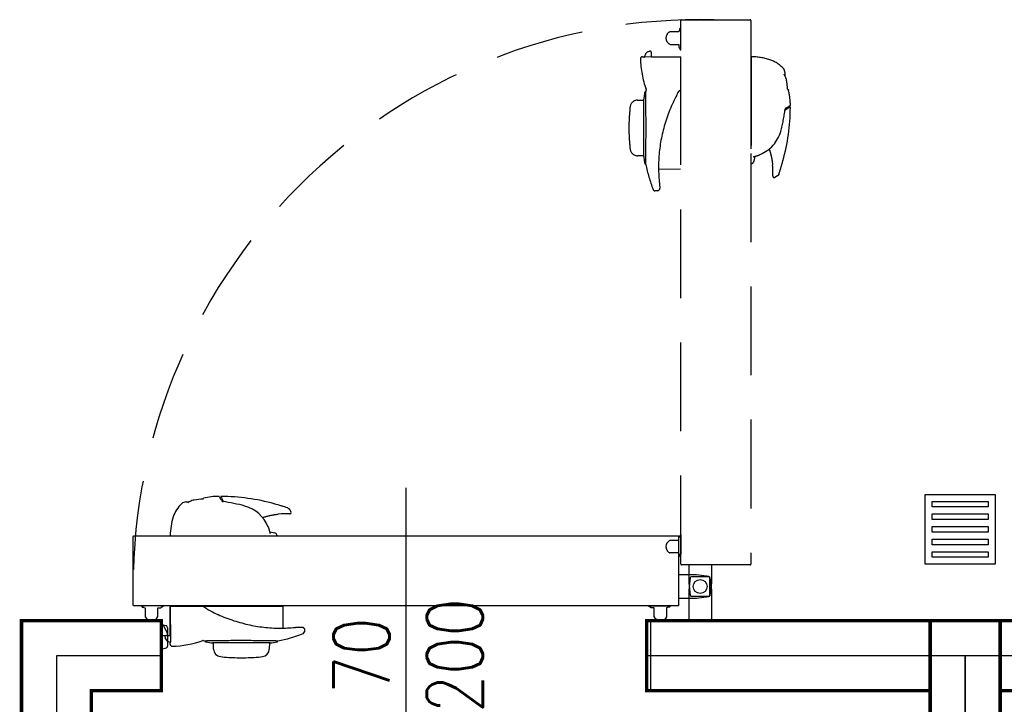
# Model space of a CAD drawing. Header units: centimetres. Extents: x 4120 to 19220, y -7417 to 180.
# Tile 95 of 223: x 11458 to 11599, y -4479 to -4381. Entities that reach past the tile are written whole.
import ezdxf

# ---------------------------------------------------------------- set-up
doc = ezdxf.new("R2010")
doc.units = ezdxf.units.CM
doc.linetypes.add('DASHED', pattern=[19.05, 12.7, -6.35])
doc.layers.add('A_Wyposażenie', color=8, linetype='Continuous')
doc.layers.add('URZĄDZENIA SANITARNE', color=6, linetype='Continuous')
doc.styles.add('Incold_std', font='romans.shx', dxfattribs={"width": 0.8})
doc.linetypes.add('BATTING', pattern='A,0.0001,-0.1,[134,ltypeshp.shx,S=0.1,R=0,X=-0.1,Y=0],-0.2,[134,ltypeshp.shx,S=0.1,R=180,X=0.1,Y=0],-0.1', length=0.4001)

# ---------------------------------------------------------------- blocks, each defined once
blk = doc.blocks.new('Rectangular Floor Drain 13')
at = {"layer": 'URZĄDZENIA SANITARNE', "color": 8}
for points in [[(-5, 5), (5, 5), (5, -5), (-5, -5)], [(-4, 4), (4, 4), (4, 3.2), (-4, 3.2)], [(-4, 2.2), (4, 2.2), (4, 1.4), (-4, 1.4)], [(-4, 0.4), (4, 0.4), (4, -0.4), (-4, -0.4)], [(-4, -1.4), (4, -1.4), (4, -2.2), (-4, -2.2)], [(-4, -3.2), (4, -3.2), (4, -4), (-4, -4)]]:
    blk.add_lwpolyline(points, close=True, dxfattribs=at)
blk = doc.blocks.new('wyposażenie blok')
at = {"layer": 'A_Wyposażenie', "color": 8, "linetype": 'DASHED'}
for p, q in [((230.79, -435.18), (230.79, -435.9)), ((229.55, -435.85), (229.75, -435.85)), ((229.75, -435.85), (229.75, -435.9)), ((229.75, -435.9), (229.77, -435.9)), ((229.75, -435.9), (229.75, -435.9)), ((229.77, -435.9), (229.8, -435.9)), ((229.8, -435.9), (229.83, -435.9)), ((229.83, -435.9), (229.84, -435.9)), ((235, -435.87), (229.84, -435.9)), ((230.85, -435.86), (230.85, -435.9)), ((230.85, -435.86), (235, -435.86)), ((235, -435.86), (235, -451.95)), ((245.05, -436.36), (245.07, -436.36)), ((245.05, -436.36), (245.05, -450.79)), ((245.07, -435.86), (245.07, -451.16)), ((249.9, -438.13), (249.9, -438.56)), ((229.98, -440.87), (230, -440.87)), ((230, -440.83), (230, -440.83)), ((230, -440.86), (230, -440.83)), ((230, -440.9), (230, -440.86)), ((234.66, -440.99), (234.75, -440.84)), ((234.75, -440.84), (234.82, -440.72)), ((234.82, -440.72), (234.89, -440.6)), ((228.84, -442.07), (229.72, -442.05)), ((229.72, -450.15), (229.72, -441.95)), ((230, -440.96), (230, -440.9)), ((230, -441.03), (230, -440.96)), ((230.01, -441.12), (230, -441.03)), ((230.01, -441.22), (230.01, -441.12)), ((230.01, -441.34), (230.01, -441.22)), ((230.01, -441.47), (230.01, -441.34)), ((230.01, -441.62), (230.01, -441.47)), ((230.02, -441.79), (230.01, -441.62)), ((230.02, -441.96), (230.02, -441.79)), ((230.02, -442.15), (230.02, -441.96)), ((230.03, -442.35), (230.02, -442.15)), ((234.03, -442.16), (233.91, -442.43)), ((234.17, -441.89), (234.03, -442.16)), ((234.31, -441.62), (234.17, -441.89)), ((234.4, -441.43), (234.31, -441.62)), ((234.42, -441.4), (234.4, -441.43)), ((234.46, -441.34), (234.42, -441.4)), ((234.47, -441.32), (234.46, -441.34)), ((234.57, -441.14), (234.47, -441.32)), ((234.57, -441.14), (234.66, -440.99)), ((230.03, -442.55), (230.03, -442.35)), ((230.03, -442.76), (230.03, -442.55)), ((230.03, -442.98), (230.03, -442.76)), ((230.04, -443.21), (230.03, -442.98)), ((230.04, -443.46), (230.04, -443.21)), ((230.04, -443.72), (230.04, -443.46)), ((233.43, -443.54), (233.32, -443.82)), ((233.54, -443.26), (233.43, -443.54)), ((233.66, -442.98), (233.54, -443.26)), ((233.78, -442.71), (233.66, -442.98)), ((233.91, -442.43), (233.78, -442.71)), ((250.47, -443.18), (249.93, -443.49)), ((250.62, -443.09), (250.47, -443.18)), ((230.04, -443.99), (230.04, -443.72)), ((230.04, -444.26), (230.04, -443.99)), ((230.05, -444.54), (230.04, -444.26)), ((230.05, -444.82), (230.05, -444.54)), ((230.05, -445.11), (230.05, -444.82)), ((230.05, -445.4), (230.05, -445.11)), ((232.91, -444.95), (232.82, -445.23)), ((233.01, -444.66), (232.91, -444.95)), ((233.11, -444.38), (233.01, -444.66)), ((233.21, -444.1), (233.11, -444.38)), ((233.32, -443.82), (233.21, -444.1)), ((227.61, -445.4), (227.61, -446.7)), ((230.05, -445.69), (230.05, -445.4)), ((230.05, -445.98), (230.05, -445.69)), ((230.05, -446.28), (230.05, -445.98)), ((230.05, -446.57), (230.05, -446.28)), ((232.5, -446.37), (232.43, -446.66)), ((232.58, -446.09), (232.5, -446.37)), ((232.65, -445.8), (232.58, -446.09)), ((232.74, -445.51), (232.65, -445.8)), ((232.82, -445.23), (232.74, -445.51)), ((230.04, -447.72), (230.05, -447.44)), ((230.04, -447.99), (230.04, -447.72)), ((230.05, -446.86), (230.05, -446.57)), ((230.05, -447.15), (230.05, -446.86)), ((230.05, -447.44), (230.05, -447.15)), ((232.19, -447.8), (232.14, -448.09)), ((232.24, -447.52), (232.19, -447.8)), ((232.3, -447.23), (232.24, -447.52)), ((232.36, -446.95), (232.3, -447.23)), ((232.43, -446.66), (232.36, -446.95)), ((230.03, -449.02), (230.04, -448.78)), ((230.03, -449.26), (230.03, -449.02)), ((230.03, -449.49), (230.03, -449.26)), ((230.04, -448.26), (230.04, -447.99)), ((230.04, -448.52), (230.04, -448.26)), ((230.04, -448.78), (230.04, -448.52)), ((231.97, -449.23), (231.94, -449.52)), ((232.01, -448.95), (231.97, -449.23)), ((232.05, -448.66), (232.01, -448.95)), ((232.09, -448.38), (232.05, -448.66)), ((232.14, -448.09), (232.09, -448.38)), ((229.72, -450.05), (228.84, -450.03)), ((230.01, -450.6), (230.02, -450.44)), ((230.01, -450.73), (230.01, -450.6)), ((230.01, -450.86), (230.01, -450.73)), ((230.02, -449.91), (230.03, -449.7)), ((230.02, -450.1), (230.02, -449.91)), ((230.02, -450.28), (230.02, -450.1)), ((230.02, -450.44), (230.02, -450.28)), ((230.03, -449.7), (230.03, -449.49)), ((231.86, -450.66), (231.85, -450.94)), ((231.88, -450.37), (231.86, -450.66)), ((231.89, -450.09), (231.88, -450.37)), ((231.92, -449.8), (231.89, -450.09)), ((231.94, -449.52), (231.92, -449.8)), ((245.62, -450.12), (245.49, -450.81)), ((230, -451.23), (229.98, -451.23)), ((230, -451.06), (230.01, -450.96)), ((230, -451.13), (230, -451.06)), ((230, -451.19), (230, -451.13)), ((230, -451.24), (230, -451.19)), ((230, -451.26), (230, -451.24)), ((230, -451.27), (230, -451.26)), ((230, -451.27), (230, -451.27)), ((230.01, -450.96), (230.01, -450.86)), ((231.85, -450.94), (231.84, -451.22)), ((231.84, -451.22), (231.84, -451.51)), ((231.84, -451.51), (231.84, -451.79)), ((231.84, -451.79), (231.84, -452.07)), ((235, -451.95), (231.84, -451.98)), ((231.84, -452.07), (231.85, -452.35)), ((245.05, -450.79), (245.07, -450.78)), ((245.07, -451.16), (245.19, -451.13)), ((231.85, -452.35), (231.87, -452.63)), ((231.87, -452.63), (231.88, -452.91)), ((231.88, -452.91), (231.9, -453.18)), ((231.9, -453.18), (231.93, -453.46)), ((231.93, -453.46), (231.93, -453.49)), ((231.93, -453.49), (231.94, -453.57)), ((248.86, -452.9), (248.48, -453.12)), ((231.86, -454.97), (231.84, -454.99)), ((231.88, -454.95), (231.86, -454.97)), ((231.91, -454.93), (231.88, -454.95)), ((231.93, -454.91), (231.91, -454.93)), ((231.94, -454.9), (231.93, -454.9)), ((231.94, -453.57), (231.95, -453.67)), ((231.95, -454.88), (231.94, -454.9)), ((231.95, -453.67), (231.95, -453.76)), ((231.95, -453.76), (231.96, -453.84)), ((231.96, -454.86), (231.95, -454.88)), ((231.96, -453.84), (231.97, -453.93)), ((231.97, -454.84), (231.96, -454.86)), ((231.97, -453.93), (231.98, -454.01)), ((231.98, -454.81), (231.97, -454.84)), ((231.98, -454.01), (231.98, -454.09)), ((231.98, -454.09), (231.99, -454.17)), ((231.99, -454.77), (231.98, -454.81)), ((231.99, -454.17), (231.99, -454.24)), ((231.99, -454.24), (231.99, -454.31)), ((231.99, -454.31), (232, -454.38)), ((232, -454.69), (231.99, -454.74)), ((231.99, -454.74), (231.99, -454.77)), ((232, -454.38), (232, -454.44)), ((232, -454.44), (232, -454.5)), ((232, -454.5), (232, -454.55)), ((232, -454.55), (232, -454.6)), ((232, -454.6), (232, -454.65)), ((232, -454.65), (232, -454.69)), ((231.73, -455.05), (231.33, -455.05)), ((231.81, -455.01), (231.8, -455.02)), ((231.8, -455.02), (231.8, -455.03)), ((231.8, -455.02), (231.8, -455.02)), ((231.82, -455), (231.81, -455.01)), ((231.84, -454.99), (231.82, -455))]:
    blk.add_line(p, q, dxfattribs=at)
at = {"layer": 'A_Wyposażenie', "color": 8}
for p, q in [((195.7, -497.58), (195.7, -545.58)), ((164.25, -499.58), (164.68, -499.58)), ((169.21, -498.86), (169.3, -499.01)), ((169.3, -499.01), (169.61, -499.55)), ((179.02, -500.62), (179.24, -501)), ((176.24, -503.86), (176.93, -503.99)), ((161.98, -504.41), (177.28, -504.41)), ((162.48, -504.43), (162.48, -504.41)), ((162.48, -504.43), (176.91, -504.43)), ((176.91, -504.43), (176.9, -504.41)), ((177.28, -504.41), (177.25, -504.29)), ((161.98, -514.48), (178.07, -514.48)), ((161.98, -518.63), (161.98, -514.48)), ((161.99, -514.48), (162.02, -519.64)), ((166.84, -514.66), (166.72, -514.59)), ((166.96, -514.73), (166.84, -514.66)), ((167.11, -514.82), (166.96, -514.73)), ((167.26, -514.91), (167.11, -514.82)), ((167.26, -514.91), (167.44, -515.01)), ((167.44, -515.01), (167.46, -515.02)), ((167.46, -515.02), (167.52, -515.06)), ((167.52, -515.06), (167.55, -515.08)), ((167.55, -515.08), (167.74, -515.17)), ((167.74, -515.17), (168.01, -515.31)), ((168.01, -515.31), (168.28, -515.45)), ((168.28, -515.45), (168.55, -515.58)), ((178.07, -514.48), (178.1, -517.64)), ((168.55, -515.58), (168.83, -515.7)), ((168.83, -515.7), (169.1, -515.82)), ((169.1, -515.82), (169.38, -515.94)), ((169.38, -515.94), (169.66, -516.05)), ((169.66, -516.05), (169.94, -516.17)), ((169.94, -516.17), (170.22, -516.27)), ((170.22, -516.27), (170.5, -516.37)), ((170.5, -516.37), (170.78, -516.47)), ((170.78, -516.47), (171.07, -516.57)), ((171.07, -516.57), (171.35, -516.66)), ((171.35, -516.66), (171.63, -516.74)), ((171.63, -516.74), (171.92, -516.83)), ((171.92, -516.83), (172.21, -516.9)), ((172.21, -516.9), (172.49, -516.98)), ((160.8, -517.11), (160.7, -517.08)), ((161.38, -517.3), (160.98, -517.19)), ((161.57, -518.42), (161.13, -517.4)), ((161.6, -517.59), (161.6, -518.69)), ((172.49, -516.98), (172.78, -517.05)), ((172.78, -517.05), (173.07, -517.12)), ((173.07, -517.12), (173.35, -517.18)), ((173.35, -517.18), (173.64, -517.24)), ((173.64, -517.24), (173.92, -517.29)), ((173.92, -517.29), (174.21, -517.34)), ((174.21, -517.34), (174.5, -517.39)), ((174.5, -517.39), (174.78, -517.43)), ((174.78, -517.43), (175.07, -517.47)), ((175.07, -517.47), (175.35, -517.51)), ((175.35, -517.51), (175.64, -517.54)), ((175.64, -517.54), (175.92, -517.56)), ((175.92, -517.56), (176.21, -517.59)), ((176.21, -517.59), (176.49, -517.6)), ((176.49, -517.6), (176.78, -517.62)), ((176.78, -517.62), (177.06, -517.63)), ((177.06, -517.63), (177.34, -517.64)), ((177.34, -517.64), (177.63, -517.64)), ((177.63, -517.64), (177.91, -517.64)), ((177.91, -517.64), (178.19, -517.64)), ((178.19, -517.64), (178.47, -517.63)), ((178.47, -517.63), (178.75, -517.61)), ((178.75, -517.61), (179.03, -517.6)), ((179.03, -517.6), (179.3, -517.58)), ((179.3, -517.58), (179.58, -517.55)), ((179.58, -517.55), (179.61, -517.55)), ((179.61, -517.55), (179.69, -517.54)), ((179.69, -517.54), (179.79, -517.53)), ((179.79, -517.53), (179.88, -517.53)), ((179.88, -517.53), (179.96, -517.52)), ((179.96, -517.52), (180.05, -517.51)), ((180.05, -517.51), (180.13, -517.5)), ((180.13, -517.5), (180.21, -517.5)), ((180.21, -517.5), (180.29, -517.49)), ((180.29, -517.49), (180.36, -517.49)), ((180.36, -517.49), (180.43, -517.49)), ((180.43, -517.49), (180.5, -517.48)), ((180.5, -517.48), (180.56, -517.48)), ((180.56, -517.48), (180.62, -517.48)), ((180.62, -517.48), (180.67, -517.48)), ((180.67, -517.48), (180.72, -517.48)), ((180.72, -517.48), (180.77, -517.48)), ((180.77, -517.48), (180.81, -517.48)), ((180.81, -517.48), (180.86, -517.49)), ((180.86, -517.49), (180.89, -517.49)), ((180.89, -517.49), (180.93, -517.5)), ((180.93, -517.5), (180.96, -517.51)), ((180.96, -517.51), (180.98, -517.52)), ((180.98, -517.52), (181, -517.53)), ((181, -517.53), (181.02, -517.54)), ((181.02, -517.54), (181.02, -517.55)), ((181.03, -517.55), (181.04, -517.57)), ((181.04, -517.57), (181.07, -517.6)), ((181.07, -517.6), (181.09, -517.62)), ((181.09, -517.62), (181.11, -517.64)), ((181.11, -517.64), (181.12, -517.66)), ((181.12, -517.66), (181.13, -517.67)), ((181.13, -517.67), (181.14, -517.68)), ((181.14, -517.68), (181.14, -517.68)), ((181.14, -517.68), (181.14, -517.68)), ((181.17, -517.75), (181.17, -518.15)), ((160.7, -518.68), (161.55, -518.68)), ((161.29, -518.69), (162.02, -518.69)), ((161.6, -519.52), (161.6, -520.2)), ((161.97, -519.93), (161.97, -519.73)), ((161.97, -519.73), (162.02, -519.73)), ((161.98, -518.63), (162.02, -518.63)), ((162.02, -519.65), (162.02, -519.64)), ((162.02, -519.68), (162.02, -519.65)), ((162.02, -519.71), (162.02, -519.68)), ((162.02, -519.73), (162.02, -519.71)), ((162.02, -519.73), (162.02, -519.73)), ((166.95, -519.48), (166.95, -519.48)), ((166.98, -519.48), (166.95, -519.48)), ((167.02, -519.48), (166.98, -519.48)), ((166.99, -519.5), (166.99, -519.48)), ((167.08, -519.48), (167.02, -519.48)), ((167.15, -519.48), (167.08, -519.48)), ((167.24, -519.47), (167.15, -519.48)), ((167.34, -519.47), (167.24, -519.47)), ((167.46, -519.47), (167.34, -519.47)), ((167.59, -519.47), (167.46, -519.47)), ((167.74, -519.47), (167.59, -519.47)), ((167.91, -519.46), (167.74, -519.47)), ((168.08, -519.46), (167.91, -519.46)), ((176.27, -519.76), (168.07, -519.76)), ((168.27, -519.46), (168.08, -519.46)), ((168.19, -520.64), (168.17, -519.76)), ((168.47, -519.45), (168.27, -519.46)), ((168.67, -519.45), (168.47, -519.45)), ((168.88, -519.45), (168.67, -519.45)), ((169.1, -519.45), (168.88, -519.45)), ((169.33, -519.44), (169.1, -519.45)), ((169.58, -519.44), (169.33, -519.44)), ((169.84, -519.44), (169.58, -519.44)), ((170.11, -519.44), (169.84, -519.44)), ((170.38, -519.44), (170.11, -519.44)), ((170.66, -519.43), (170.38, -519.44)), ((170.94, -519.43), (170.66, -519.43)), ((171.23, -519.43), (170.94, -519.43)), ((171.52, -519.43), (171.23, -519.43)), ((171.81, -519.43), (171.52, -519.43)), ((172.1, -519.43), (171.81, -519.43)), ((172.4, -519.43), (172.1, -519.43)), ((172.69, -519.43), (172.4, -519.43)), ((172.98, -519.43), (172.69, -519.43)), ((173.27, -519.43), (172.98, -519.43)), ((173.55, -519.43), (173.27, -519.43)), ((173.84, -519.44), (173.55, -519.43)), ((174.11, -519.44), (173.84, -519.44)), ((174.38, -519.44), (174.11, -519.44)), ((174.64, -519.44), (174.38, -519.44)), ((174.9, -519.44), (174.64, -519.44)), ((175.14, -519.45), (174.9, -519.44)), ((175.38, -519.45), (175.14, -519.45)), ((175.61, -519.45), (175.38, -519.45)), ((175.82, -519.45), (175.61, -519.45)), ((176.03, -519.46), (175.82, -519.45)), ((176.22, -519.46), (176.03, -519.46)), ((176.17, -519.76), (176.15, -520.64)), ((176.4, -519.46), (176.22, -519.46)), ((176.56, -519.47), (176.4, -519.46)), ((176.72, -519.47), (176.56, -519.47)), ((176.85, -519.47), (176.72, -519.47)), ((176.98, -519.47), (176.85, -519.47)), ((177.08, -519.47), (176.98, -519.47)), ((177.17, -519.48), (177.08, -519.47)), ((177.25, -519.48), (177.17, -519.48)), ((177.31, -519.48), (177.25, -519.48)), ((177.36, -519.48), (177.31, -519.48)), ((177.35, -519.48), (177.35, -519.5)), ((177.38, -519.48), (177.36, -519.48)), ((177.39, -519.48), (177.38, -519.48)), ((177.39, -519.48), (177.39, -519.48)), ((161.38, -520.5), (160.7, -520.68)), ((161.58, -520.3), (161.58, -520.31)), ((171.52, -521.87), (172.82, -521.87))]:
    blk.add_line(p, q, dxfattribs=at)
at = {"layer": 'A_Wyposażenie', "color": 8, "ltscale": 0.1}
blk.add_line((161.6, -518.69), (161.6, -519.52), dxfattribs=at)
at = {"layer": 'A_Wyposażenie', "color": 8, "linetype": 'DASHED'}
for points in [[(235.13, -508.58, -0.414214), (235.05, -508.5), (235.05, -430.66, -0.414214), (235.13, -430.58), (244.97, -430.58, -0.414814), (245.05, -430.65), (245.05, -508.49, -0.414814), (244.97, -508.58), (235.13, -508.58)], [(234.85, -434.59), (234.9, -434.59), (234.9, -434.69, 0.175422), (234.97, -434.88, 0.244753), (234.99, -434.89), (235.02, -434.89, 0.414214), (235.05, -434.87), (235.05, -432.12, 0.414214), (235.02, -432.09), (234.99, -432.09, 0.200685), (234.97, -432.1), (234.93, -432.15), (235, -431.83), (234.95, -431.82, 0.414214), (234.83, -431.9), (234.75, -432.29), (233.47, -432.29, 0.649069), (233.5, -434.09), (234.75, -434.09), (234.75, -434.49, 0.414214), (234.85, -434.59)], [(234.85, -504.57), (234.9, -504.57), (234.9, -504.47, -0.175422), (234.97, -504.28, -0.244753), (234.99, -504.27), (235.02, -504.27, -0.414214), (235.05, -504.3), (235.05, -507.05, -0.414214), (235.02, -507.07), (234.99, -507.07, -0.200685), (234.97, -507.06), (234.93, -507.01), (235, -507.33), (234.95, -507.34, -0.414214), (234.83, -507.26), (234.75, -506.87), (233.47, -506.87, -0.649069), (233.5, -505.07), (234.75, -505.07), (234.75, -504.67, -0.414214), (234.85, -504.57)]]:
    blk.add_lwpolyline(points, format="xyb", dxfattribs=at)
at = {"layer": 'A_Wyposażenie', "color": 8}
for points in [[(234.7, -514.35, -0.414214), (234.62, -514.43), (156.78, -514.43, -0.414214), (156.7, -514.35), (156.7, -504.51, -0.414814), (156.77, -504.43), (234.61, -504.43, -0.414814), (234.7, -504.51), (234.7, -514.35)], [(160.71, -514.63), (160.71, -514.58), (160.81, -514.58, 0.175422), (161, -514.51, 0.244753), (161.01, -514.49), (161.01, -514.46, 0.414214), (160.98, -514.43), (158.23, -514.43, 0.414214), (158.21, -514.46), (158.21, -514.49, 0.200685), (158.22, -514.51), (158.27, -514.55), (157.95, -514.48), (157.94, -514.53, 0.414214), (158.02, -514.65), (158.41, -514.73), (158.41, -516.01, 0.649069), (160.21, -515.98), (160.21, -514.73), (160.61, -514.73, 0.414214), (160.71, -514.63)], [(230.69, -514.63), (230.69, -514.58), (230.59, -514.58, -0.175422), (230.4, -514.51, -0.244753), (230.39, -514.49), (230.39, -514.46, -0.414214), (230.41, -514.43), (233.16, -514.43, -0.414214), (233.19, -514.46), (233.19, -514.49, -0.200685), (233.18, -514.51), (233.13, -514.55), (233.45, -514.48), (233.46, -514.53, -0.414214), (233.38, -514.65), (232.99, -514.73), (232.99, -516.01, -0.649069), (231.19, -515.98), (231.19, -514.73), (230.79, -514.73, -0.414214), (230.69, -514.63)]]:
    blk.add_lwpolyline(points, format="xyb", dxfattribs=at)
at = {"layer": 'A_Wyposażenie', "color": 8, "linetype": 'DASHED'}
blk.add_lwpolyline([(236.15, -508.58), (236.15, -511.16), (236.36, -512.9, 0.379651), (236.56, -513.08), (239.04, -513.08, 0.379651), (239.24, -512.9), (239.45, -511.16), (239.45, -508.58)], format="xyb", close=True, dxfattribs=at)
at = {"layer": 'A_Wyposażenie', "color": 8}
for points in [[(234.7, -513.33), (237.28, -513.33), (239.02, -513.12, 0.379651), (239.2, -512.92), (239.2, -510.44, 0.379651), (239.02, -510.24), (237.28, -510.03), (234.7, -510.03)], [(239.45, -516.58), (239.45, -512.2), (239.24, -510.46, 0.379651), (239.04, -510.28), (236.56, -510.28, 0.379651), (236.36, -510.46), (236.15, -512.2), (236.15, -516.58)]]:
    blk.add_lwpolyline(points, format="xyb", close=True, dxfattribs=at)
at = {"layer": 'A_Wyposażenie', "color": 8, "const_width": 0.5}
for points in [[(230.13, -526.58), (230.13, -516.58), (280.7, -516.58), (280.7, -716.58), (140.7, -716.58), (140.7, -516.58), (160.7, -516.58), (160.7, -526.58), (150.7, -526.58), (150.7, -706.58), (270.7, -706.58), (270.7, -526.58)], [(395.7, -526.58), (395.7, -516.58), (450.7, -516.58), (450.7, -716.58), (270.7, -716.58), (270.7, -516.58), (325.7, -516.58), (325.7, -526.58), (280.7, -526.58), (280.7, -706.58), (440.7, -706.58), (440.7, -526.58)]]:
    blk.add_lwpolyline(points, close=True, dxfattribs=at)
at = {"layer": 'A_Wyposażenie', "color": 8}
for points in [[(160.7, -516.58), (160.7, -526.58)], [(230.7, -516.58), (230.7, -526.58)]]:
    blk.add_lwpolyline(points, dxfattribs=at)
at = {"layer": 'A_Wyposażenie', "color": 8, "linetype": 'BATTING', "ltscale": 12}
for points in [[(160.7, -521.58), (145.7, -521.58), (145.7, -711.58), (275.7, -711.58), (275.7, -521.58), (230.13, -521.58)], [(325.7, -521.58), (275.7, -521.58), (275.7, -711.58), (445.7, -711.58), (445.7, -521.58), (395.7, -521.58)]]:
    blk.add_lwpolyline(points, dxfattribs=at)
at = {"layer": 'A_Wyposażenie', "color": 8}
blk.add_circle((237.8, -511.68), 1, dxfattribs=at)
at = {"layer": 'A_Wyposażenie', "color": 8, "linetype": 'DASHED'}
for centre, radius, start, end in [((237.8, -511.68), 81.13, 88.5747, 181.537), ((230.69, -435.93), 0.85, 90, 178.3774), ((230.69, -435.18), 0.1, 0, 90), ((229.55, -436.15), 0.3, 90.5, 181.2445), ((243.25, -435.85), 14, 181.2445, 199.4981), ((244.99, -444.86), 9, 72, 89.5), ((246.38, -440.58), 4.5, 43.3468, 72), ((249, -438.11), 0.902, 358.5205, 43.3237), ((243.12, -442.54), 7.87, 29.84, 31.9601), ((248.41, -439.52), 1.77, 7.286, 30.1602), ((-1209.38, -610.77), 1469.59, 6.65121, 6.70085), ((229.98, -440.99), 0.12, 90, 170.8779), ((254.45, -446.05), 25, 167.3579, 167.9398), ((229.96, -440.56), 0.1, 347.1623, 19.1967), ((241.7, -442.86), 9, 0.1845, 14.3275), ((228.86, -443.17), 1.1, 91, 173.5706), ((254.74, -444.97), 25.2, 170.8779, 173.1122), ((229.77, -441.95), 0.05, 173.1122, 180), ((254.45, -446.05), 26.85, 173.5706, 178.6225), ((226.95, -440.47), 23.18, 344.786, 352.8455), ((220.7, -442.85), 30, 344.7421, 359.4519), ((328.43, -578.37), 156.22, 119.8502, 120.1498), ((250.65, -443.14), 0.05, 359.4509, 120), ((250.65, -442.83), 0.05, 300.0045, 0.1822), ((254.45, -446.05), 26.85, 181.3775, 186.4294), ((244.48, -445.19), 5.02, 292.2612, 344.2928), ((228.86, -448.93), 1.1, 186.4294, 269), ((229.77, -450.15), 0.05, 180, 186.8878), ((254.74, -447.13), 25.2, 186.8878, 189.1221), ((243.71, -443.5), 6.89, 283.8515, 292.831), ((220.68, -442.85), 30.01, 342.5799, 344.7416), ((229.98, -451.11), 0.12, 189.1221, 270), ((254.45, -446.05), 25, 192.0583, 200.6235), ((245.1, -450.74), 0.4, 283.02, 350.1584), ((238.2, -452.3), 10, 356.4098, 5.6102), ((221.07, -442.97), 29.61, 340.878, 342.5905), ((248.38, -452.95), 0.2, 173.3009, 299.9542), ((231.33, -454.75), 0.3, 200.6143, 270.0753), ((231.86, -454.84), 0.0994, 311.7156, 316.8378), ((231.73, -454.95), 0.1, 270, 292.5613), ((231.73, -454.95), 0.1, 292.5613, 311.4404)]:
    blk.add_arc(centre, radius, start, end, dxfattribs=at)
at = {"layer": 'A_Wyposażenie', "color": 8}
for centre, radius, start, end in [((166.7, -503.1), 4.5, 133.3468, 162), ((164.23, -500.48), 0.902, 88.5205, 133.3237), ((168.66, -506.36), 7.87, 119.84, 121.9601), ((165.64, -501.07), 1.77, 97.286, 120.1602), ((336.89, -1958.86), 1469.59, 96.65121, 96.70085), ((168.98, -507.78), 9, 90.1845, 104.3275), ((168.95, -498.83), 0.05, 30.0045, 90.1822), ((235.1, -461.11), 76.1, 209.6925, 210.3075), ((169.26, -498.83), 0.05, 89.4509, 210), ((168.97, -528.78), 30, 74.7421, 89.4519), ((166.59, -522.53), 23.18, 74.786, 82.8455), ((168.97, -528.8), 30.01, 72.5799, 74.7416), ((171.31, -505), 5.02, 22.2612, 74.2928), ((178.42, -511.28), 10, 86.4098, 95.6102), ((169.09, -528.41), 29.61, 70.878, 72.5905), ((179.07, -501.1), 0.2, 263.3009, 29.9542), ((170.98, -504.49), 9, 162, 179.5), ((169.62, -505.77), 6.89, 13.8515, 22.831), ((176.86, -504.38), 0.4, 13.02, 80.1584), ((160.67, -517.59), 0.5, 23, 75), ((161.3, -517.59), 0.3, 0, 75), ((180.87, -518.15), 0.3, 290.6143, 0.0753), ((180.96, -517.62), 0.0994, 41.7156, 46.8378), ((181.07, -517.75), 0.1, 22.5613, 41.4404), ((181.07, -517.75), 0.1, 0, 22.5613), ((161.29, -518.79), 0.1, 90, 180), ((162.04, -518.79), 0.85, 180, 268.3774), ((161.55, -518.63), 0.05, 270, 0), ((161.2, -518.58), 0.4, 0, 23), ((161.97, -506.23), 14, 271.2445, 289.4981), ((166.68, -519.52), 0.1, 77.1623, 109.1967), ((172.17, -495.03), 25, 257.3579, 257.9398), ((167.11, -519.5), 0.12, 180, 260.8779), ((171.09, -494.74), 25.2, 260.8779, 263.1122), ((168.07, -519.71), 0.05, 263.1122, 270), ((176.27, -519.71), 0.05, 270, 276.8878), ((173.25, -494.74), 25.2, 276.8878, 279.1221), ((177.23, -519.5), 0.12, 279.1221, 0), ((172.17, -495.03), 25, 282.0583, 290.6235), ((161.3, -520.21), 0.3, 285, 339.9026), ((161.29, -520.2), 0.307, 340.1256, 0.0096), ((162.27, -519.93), 0.3, 180.5, 271.2445), ((169.29, -520.62), 1.1, 181, 263.5706), ((175.05, -520.62), 1.1, 276.4294, 359), ((172.17, -495.03), 26.85, 263.5706, 268.6225), ((172.17, -495.03), 26.85, 271.3775, 276.4294)]:
    blk.add_arc(centre, radius, start, end, dxfattribs=at)
at = {"layer": 'A_Wyposażenie', "color": 8, "linetype": 'DASHED'}
for points, knots in [([(250.31, -440.51), (250.31, -440.52), (250.33, -440.52), (250.35, -440.53), (250.36, -440.55), (250.38, -440.56), (250.39, -440.58), (250.4, -440.6), (250.41, -440.61), (250.42, -440.63), (250.42, -440.63)], [0, 0, 0, 0, 0.232433, 0.455468, 0.67195, 0.883152, 1.089409, 1.291637, 1.491434, 1.690369, 1.690369, 1.690369, 1.690369]), ([(249.97, -443.28), (249.97, -443.28), (249.97, -443.28), (249.97, -443.28), (249.96, -443.29), (249.96, -443.29), (249.96, -443.31), (249.96, -443.33), (249.95, -443.35), (249.95, -443.36)], [0, 0, 0, 0, 0.0290633, 0.0714678, 0.0970914, 0.1891856, 0.2978479, 0.5497264, 0.8324144, 0.8324144, 0.8324144, 0.8324144]), ([(247.67, -449.08), (247.68, -449.12), (247.71, -449.21), (247.76, -449.37), (247.82, -449.57), (247.88, -449.78), (247.93, -449.98), (247.97, -450.17), (248.01, -450.35), (248.04, -450.53), (248.07, -450.71), (248.1, -450.89), (248.12, -451.07), (248.14, -451.21), (248.15, -451.29), (248.15, -451.32)], [17.111436, 17.111436, 17.111436, 17.111436, 18.224018, 20.113651, 22.180463, 24.288958, 26.716097, 28.391912, 30.195176, 32.128218, 33.887195, 35.711387, 37.691634, 39.144941, 40.092956, 40.092956, 40.092956, 40.092956]), ([(249.04, -452.67), (249.04, -452.68), (249.04, -452.69), (249.03, -452.72), (249.02, -452.74), (249, -452.76), (248.99, -452.79), (248.97, -452.81), (248.95, -452.83), (248.93, -452.85), (248.91, -452.87), (248.89, -452.89), (248.87, -452.9), (248.86, -452.9)], [0, 0, 0, 0, 0.199401, 0.485424, 0.754749, 1.002974, 1.27341, 1.527572, 1.816148, 2.125015, 2.404212, 2.697198, 2.999466, 2.999466, 2.999466, 2.999466])]:
    blk.add_open_spline(points, degree=3, knots=knots, dxfattribs=at)
at = {"layer": 'A_Wyposażenie', "color": 8}
for points, knots in [([(166.63, -499.17), (166.63, -499.17), (166.64, -499.15), (166.65, -499.13), (166.67, -499.12), (166.68, -499.1), (166.7, -499.09), (166.72, -499.08), (166.73, -499.07), (166.75, -499.06), (166.75, -499.06)], [0, 0, 0, 0, 0.232433, 0.455468, 0.67195, 0.883152, 1.089409, 1.291637, 1.491434, 1.690369, 1.690369, 1.690369, 1.690369]), ([(169.4, -499.51), (169.4, -499.51), (169.4, -499.51), (169.4, -499.51), (169.41, -499.52), (169.41, -499.52), (169.43, -499.52), (169.45, -499.52), (169.47, -499.53), (169.48, -499.53)], [0, 0, 0, 0, 0.0290633, 0.0714678, 0.0970914, 0.1891856, 0.2978479, 0.5497264, 0.8324144, 0.8324144, 0.8324144, 0.8324144]), ([(175.2, -501.81), (175.24, -501.8), (175.33, -501.77), (175.49, -501.72), (175.69, -501.66), (175.9, -501.6), (176.1, -501.55), (176.29, -501.51), (176.47, -501.47), (176.65, -501.44), (176.83, -501.41), (177.01, -501.38), (177.19, -501.36), (177.33, -501.34), (177.41, -501.33), (177.44, -501.33)], [17.111436, 17.111436, 17.111436, 17.111436, 18.224018, 20.113651, 22.180463, 24.288958, 26.716097, 28.391912, 30.195176, 32.128218, 33.887195, 35.711387, 37.691634, 39.144941, 40.092956, 40.092956, 40.092956, 40.092956]), ([(178.79, -500.44), (178.8, -500.44), (178.81, -500.44), (178.84, -500.45), (178.86, -500.46), (178.88, -500.48), (178.91, -500.49), (178.93, -500.51), (178.95, -500.53), (178.97, -500.55), (178.99, -500.57), (179.01, -500.59), (179.02, -500.61), (179.02, -500.62)], [0, 0, 0, 0, 0.199401, 0.485424, 0.754749, 1.002974, 1.27341, 1.527572, 1.816148, 2.125015, 2.404212, 2.697198, 2.999466, 2.999466, 2.999466, 2.999466])]:
    blk.add_open_spline(points, degree=3, knots=knots, dxfattribs=at)
at = {"layer": 'URZĄDZENIA SANITARNE', "zscale": 100, "rotation": 360}
blk.add_blockref('Rectangular Floor Drain 13', (275, -503.5), dxfattribs=at)
at = {"layer": 'A_Wyposażenie', "color": 8, "insert": (185.36, -545.58), "char_height": 8, "width": 48, "attachment_point": 1, "rotation": 90, "style": 'Incold_std'}
blk.add_mtext('\\pxqc;70\\P200', dxfattribs=at)

msp = doc.modelspace()

# ---------------------------------------------------------------- block references
at = {"layer": 'A_Wyposażenie'}
msp.add_blockref('wyposażenie blok', (11317.58, -3950.23), dxfattribs=at)

doc.saveas('drawing.dxf')
